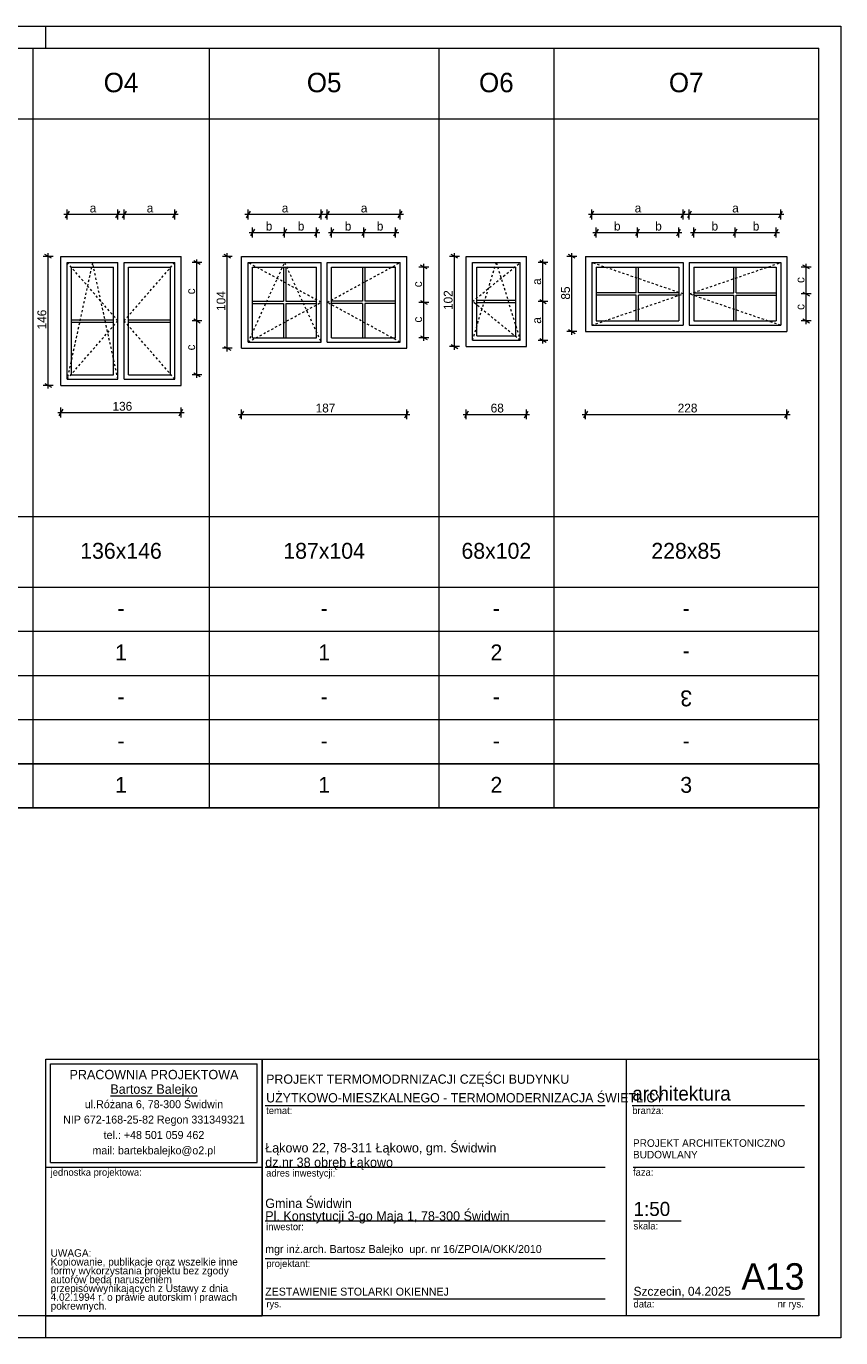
# Model space of a CAD drawing. Extents: x -11111 to 47339, y 5521 to 20371.
# Tile 2 of 9: x 566 to 9789, y 5521 to 20371. Entities that reach past the tile are written whole.
import ezdxf

# ---------------------------------------------------------------- set-up
doc = ezdxf.new("R2010")
doc.units = 0
doc.header["$MEASUREMENT"] = 0
doc.linetypes.add('Hidden Line', pattern=[50, 25, -25])
for name, color, linetype, lineweight in [('Arch opisy okien_Nr_Pióra__1', 7, 'Continuous', 25), ('Arch opisy_Nr_Pióra__1', 7, 'Continuous', 25), ('Arch opisy_Nr_Pióra__21', 7, 'Continuous', 13), ('ARCH TABELA_Nr_Pióra__1', 7, 'Continuous', 25), ('ARCH TABELA_Nr_Pióra__21', 7, 'Continuous', 13), ('ARCH TABELA_Nr_Pióra__7', 7, 'Continuous', 13), ('Arch wymiary_Nr_Pióra__5', 7, 'Continuous', 13), ('INWENT. DRZWI_Nr_Pióra__21', 7, 'Continuous', 13), ('INWENT. OKNA_Nr_Pióra__5', 7, 'Continuous', 13), ('INWENT.ŚCIANY_Nr_Pióra__21', 7, 'Continuous', 13), ('INWENT.ŚCIANY_Nr_Pióra__5', 7, 'Continuous', 13)]:
    doc.layers.add(name, color=color, linetype=linetype, lineweight=lineweight)
doc.layers.add('Arch wymiary', color=7, linetype='Continuous')
doc.styles.add('GENERATED_STYLE_1', font='txt')
doc.styles.add('GENERATED_STYLE_10', font='txt')
doc.styles.add('GENERATED_STYLE_2', font='txt')
doc.styles.add('GENERATED_STYLE_3', font='txt')
doc.styles.add('GENERATED_STYLE_4', font='txt')
doc.styles.add('GENERATED_STYLE_5', font='txt')
doc.styles.add('GENERATED_STYLE_6', font='txt')
doc.dimstyles.new('GENERATED_STYLE__1', dxfattribs={"dimtxt": 100, "dimasz": 57, "dimexe": 0.18, "dimexo": 0, "dimgap": 0.09, "dimtad": 1, "dimtih": 1, "dimtoh": 1, "dimdec": 0, "dimlfac": 0.1, "dimzin": 0, "dimdsep": 46, "dimtxsty": 'GENERATED_STYLE_1', "dimblk": 'ARROWHEAD_2', "dimblk1": 'ARROWHEAD_2', "dimblk2": 'ARROWHEAD_2', "dimcen": 0.09, "dimclrd": 7, "dimclre": 7, "dimclrt": 7, "dimadec": 0, "dimazin": 0, "dimtfac": 1, "dimtdec": 4, "dimtmove": 0, "dimatfit": 3, "dimfxl": 0, "dimtolj": 1, "dimtzin": 0, "dimarcsym": 0})
doc.dimstyles.new('GENERATED_STYLE__2', dxfattribs={"dimtxt": 100, "dimasz": 57, "dimexe": 0.18, "dimexo": 0, "dimgap": 0.09, "dimtad": 1, "dimdec": 0, "dimlfac": 0.1, "dimzin": 0, "dimdsep": 46, "dimtxsty": 'GENERATED_STYLE_1', "dimblk": 'ARROWHEAD_2', "dimblk1": 'ARROWHEAD_2', "dimblk2": 'ARROWHEAD_2', "dimcen": 0.09, "dimclrd": 7, "dimclre": 7, "dimclrt": 7, "dimadec": 0, "dimazin": 0, "dimtfac": 1, "dimtdec": 4, "dimtmove": 0, "dimatfit": 3, "dimfxl": 0, "dimtolj": 1, "dimtzin": 0, "dimarcsym": 0})

# ---------------------------------------------------------------- blocks, each defined once
blk = doc.blocks.new('*D43')
at = {"layer": 'Arch wymiary_Nr_Pióra__5', "linetype": 'Continuous'}
for p, q in [((959, 15940), (959, 16052)), ((2319, 15940), (2319, 16052)), ((922, 15996), (959, 15996)), ((981, 16033), (937, 15958)), ((959, 15996), (2319, 15996)), ((2297, 15958), (2341, 16033)), ((2319, 15996), (2356, 15996))]:
    blk.add_line(p, q, dxfattribs=at)
at = {"layer": 'Arch wymiary_Nr_Pióra__5', "insert": (1543, 16016), "char_height": 100, "attachment_point": 7, "style": 'GENERATED_STYLE_1'}
blk.add_mtext('{136}', dxfattribs=at)
blk = doc.blocks.new('ARROWHEAD_2')
at = {"color": 0, "linetype": 'Continuous', "lineweight": 0}
for p, q in [((0, 0), (-1, 0)), ((-0.38, -0.66), (0.38, 0.66))]:
    blk.add_line(p, q, dxfattribs=at)
blk = doc.blocks.new('*D44')
at = {"layer": 'Arch wymiary_Nr_Pióra__5', "linetype": 'Continuous'}
for p, q in [((870, 17764), (757, 17764)), ((851, 17743), (776, 17786)), ((814, 17764), (814, 17801)), ((814, 16304), (814, 17764)), ((870, 16304), (757, 16304)), ((776, 16326), (851, 16283)), ((814, 16268), (814, 16304))]:
    blk.add_line(p, q, dxfattribs=at)
at = {"layer": 'Arch wymiary_Nr_Pióra__5', "insert": (794, 16938), "char_height": 100, "attachment_point": 7, "rotation": 90, "style": 'GENERATED_STYLE_1'}
blk.add_mtext('{146}', dxfattribs=at)
blk = doc.blocks.new('*D45')
at = {"layer": 'Arch wymiary_Nr_Pióra__5', "linetype": 'Continuous'}
for p, q in [((1051, 18278), (1007, 18203)), ((1029, 18184), (1029, 18297)), ((1582, 18203), (1626, 18278)), ((1604, 18184), (1604, 18297)), ((992, 18241), (1029, 18241)), ((1029, 18241), (1604, 18241)), ((1604, 18241), (1641, 18241))]:
    blk.add_line(p, q, dxfattribs=at)
at = {"layer": 'Arch wymiary_Nr_Pióra__5', "insert": (1285, 18261), "char_height": 100, "attachment_point": 7, "style": 'GENERATED_STYLE_1'}
blk.add_mtext('{a}', dxfattribs=at)
blk = doc.blocks.new('*D46')
at = {"layer": 'Arch wymiary_Nr_Pióra__5', "linetype": 'Continuous'}
for p, q in [((1696, 18278), (1652, 18203)), ((1674, 18184), (1674, 18297)), ((2227, 18203), (2271, 18278)), ((2249, 18184), (2249, 18297)), ((1637, 18241), (1674, 18241)), ((1674, 18241), (2249, 18241)), ((2249, 18241), (2286, 18241))]:
    blk.add_line(p, q, dxfattribs=at)
at = {"layer": 'Arch wymiary_Nr_Pióra__5', "insert": (1930, 18261), "char_height": 100, "attachment_point": 7, "style": 'GENERATED_STYLE_1'}
blk.add_mtext('{a}', dxfattribs=at)
blk = doc.blocks.new('*D47')
at = {"layer": 'Arch wymiary_Nr_Pióra__5', "linetype": 'Continuous'}
for p, q in [((2555, 17034), (2443, 17034)), ((2462, 17056), (2537, 17013)), ((2499, 16424), (2499, 17034)), ((2555, 16424), (2443, 16424)), ((2462, 16446), (2537, 16403)), ((2499, 16388), (2499, 16424))]:
    blk.add_line(p, q, dxfattribs=at)
at = {"layer": 'Arch wymiary_Nr_Pióra__5', "char_height": 100, "attachment_point": 7, "rotation": 90, "style": 'GENERATED_STYLE_1'}
for insert in [(2479, 17335), (2479, 16700)]:
    blk.add_mtext('{c}', dxfattribs=dict(at, insert=insert))
blk = doc.blocks.new('*D48')
at = {"layer": 'Arch wymiary_Nr_Pióra__5', "linetype": 'Continuous'}
for p, q in [((2555, 17694), (2443, 17694)), ((2537, 17673), (2462, 17716)), ((2499, 17694), (2499, 17731)), ((2499, 17034), (2499, 17694)), ((2555, 17034), (2443, 17034)), ((2462, 17056), (2537, 17013))]:
    blk.add_line(p, q, dxfattribs=at)
at = {"layer": 'Arch wymiary_Nr_Pióra__5', "char_height": 100, "attachment_point": 7, "rotation": 90, "style": 'GENERATED_STYLE_1'}
for insert in [(2479, 17335), (2479, 16700)]:
    blk.add_mtext('{c}', dxfattribs=dict(at, insert=insert))
blk = doc.blocks.new('*D49')
at = {"layer": 'Arch wymiary_Nr_Pióra__5', "linetype": 'Continuous'}
for p, q in [((2967, 15976), (3004, 15976)), ((3026, 16013), (2982, 15938)), ((3004, 15920), (3004, 16032)), ((3004, 15976), (4874, 15976)), ((4852, 15938), (4896, 16013)), ((4874, 15920), (4874, 16032)), ((4874, 15976), (4911, 15976))]:
    blk.add_line(p, q, dxfattribs=at)
at = {"layer": 'Arch wymiary_Nr_Pióra__5', "insert": (3843, 15996), "char_height": 100, "attachment_point": 7, "style": 'GENERATED_STYLE_1'}
blk.add_mtext('{187}', dxfattribs=at)
blk = doc.blocks.new('*D50')
at = {"layer": 'Arch wymiary_Nr_Pióra__5', "linetype": 'Continuous'}
for p, q in [((2899, 17764), (2787, 17764)), ((2881, 17743), (2806, 17786)), ((2843, 17764), (2843, 17801)), ((2843, 16724), (2843, 17764)), ((2899, 16724), (2787, 16724)), ((2806, 16746), (2881, 16703)), ((2843, 16688), (2843, 16724))]:
    blk.add_line(p, q, dxfattribs=at)
at = {"layer": 'Arch wymiary_Nr_Pióra__5', "insert": (2823, 17148), "char_height": 100, "attachment_point": 7, "rotation": 90, "style": 'GENERATED_STYLE_1'}
blk.add_mtext('{104}', dxfattribs=at)
blk = doc.blocks.new('*D51')
at = {"layer": 'Arch wymiary_Nr_Pióra__5', "linetype": 'Continuous'}
for p, q in [((3101, 18278), (3057, 18203)), ((3079, 18184), (3079, 18297)), ((3882, 18203), (3926, 18278)), ((3904, 18184), (3904, 18297)), ((3042, 18241), (3079, 18241)), ((3079, 18241), (3904, 18241)), ((3904, 18241), (3941, 18241))]:
    blk.add_line(p, q, dxfattribs=at)
at = {"layer": 'Arch wymiary_Nr_Pióra__5', "insert": (3460, 18261), "char_height": 100, "attachment_point": 7, "style": 'GENERATED_STYLE_1'}
blk.add_mtext('{a}', dxfattribs=at)
blk = doc.blocks.new('*D52')
at = {"layer": 'Arch wymiary_Nr_Pióra__5', "linetype": 'Continuous'}
for p, q in [((3996, 18278), (3952, 18203)), ((3974, 18184), (3974, 18297)), ((4777, 18203), (4821, 18278)), ((4799, 18184), (4799, 18297)), ((3937, 18241), (3974, 18241)), ((3974, 18241), (4799, 18241)), ((4799, 18241), (4836, 18241))]:
    blk.add_line(p, q, dxfattribs=at)
at = {"layer": 'Arch wymiary_Nr_Pióra__5', "insert": (4355, 18261), "char_height": 100, "attachment_point": 7, "style": 'GENERATED_STYLE_1'}
blk.add_mtext('{a}', dxfattribs=at)
blk = doc.blocks.new('*D53')
at = {"layer": 'Arch wymiary_Nr_Pióra__5', "linetype": 'Continuous'}
for p, q in [((3092, 18036), (3129, 18036)), ((3151, 18074), (3107, 17999)), ((3129, 17980), (3129, 18093)), ((3129, 18036), (3492, 18036)), ((3513, 18074), (3470, 17999)), ((3492, 17980), (3492, 18093))]:
    blk.add_line(p, q, dxfattribs=at)
at = {"layer": 'Arch wymiary_Nr_Pióra__5', "char_height": 100, "attachment_point": 7, "style": 'GENERATED_STYLE_1'}
for insert in [(3278, 18056), (3641, 18056)]:
    blk.add_mtext('{b}', dxfattribs=dict(at, insert=insert))
blk = doc.blocks.new('*D54')
at = {"layer": 'Arch wymiary_Nr_Pióra__5', "linetype": 'Continuous'}
for p, q in [((3513, 18074), (3470, 17999)), ((3492, 17980), (3492, 18093)), ((3492, 18036), (3854, 18036)), ((3832, 17999), (3876, 18074)), ((3854, 17980), (3854, 18093)), ((3854, 18036), (3891, 18036))]:
    blk.add_line(p, q, dxfattribs=at)
at = {"layer": 'Arch wymiary_Nr_Pióra__5', "char_height": 100, "attachment_point": 7, "style": 'GENERATED_STYLE_1'}
for insert in [(3278, 18056), (3641, 18056)]:
    blk.add_mtext('{b}', dxfattribs=dict(at, insert=insert))
blk = doc.blocks.new('*D55')
at = {"layer": 'Arch wymiary_Nr_Pióra__5', "linetype": 'Continuous'}
for p, q in [((3987, 18036), (4024, 18036)), ((4046, 18074), (4002, 17999)), ((4024, 17980), (4024, 18093)), ((4024, 18036), (4387, 18036)), ((4408, 18074), (4365, 17999)), ((4387, 17980), (4387, 18093))]:
    blk.add_line(p, q, dxfattribs=at)
at = {"layer": 'Arch wymiary_Nr_Pióra__5', "char_height": 100, "attachment_point": 7, "style": 'GENERATED_STYLE_1'}
for insert in [(4173, 18056), (4536, 18056)]:
    blk.add_mtext('{b}', dxfattribs=dict(at, insert=insert))
blk = doc.blocks.new('*D56')
at = {"layer": 'Arch wymiary_Nr_Pióra__5', "linetype": 'Continuous'}
for p, q in [((4408, 18074), (4365, 17999)), ((4387, 17980), (4387, 18093)), ((4387, 18036), (4749, 18036)), ((4727, 17999), (4771, 18074)), ((4749, 17980), (4749, 18093)), ((4749, 18036), (4786, 18036))]:
    blk.add_line(p, q, dxfattribs=at)
at = {"layer": 'Arch wymiary_Nr_Pióra__5', "char_height": 100, "attachment_point": 7, "style": 'GENERATED_STYLE_1'}
for insert in [(4173, 18056), (4536, 18056)]:
    blk.add_mtext('{b}', dxfattribs=dict(at, insert=insert))
blk = doc.blocks.new('*D57')
at = {"layer": 'Arch wymiary_Nr_Pióra__5', "linetype": 'Continuous'}
for p, q in [((5126, 17244), (5013, 17244)), ((5032, 17266), (5107, 17223)), ((5069, 16844), (5069, 17244)), ((5126, 16844), (5013, 16844)), ((5032, 16866), (5107, 16823)), ((5069, 16808), (5069, 16844))]:
    blk.add_line(p, q, dxfattribs=at)
at = {"layer": 'Arch wymiary_Nr_Pióra__5', "char_height": 100, "attachment_point": 7, "rotation": 90, "style": 'GENERATED_STYLE_1'}
for insert in [(5049, 17415), (5049, 17015)]:
    blk.add_mtext('{c}', dxfattribs=dict(at, insert=insert))
blk = doc.blocks.new('*D58')
at = {"layer": 'Arch wymiary_Nr_Pióra__5', "linetype": 'Continuous'}
for p, q in [((5069, 17644), (5069, 17681)), ((5126, 17644), (5013, 17644)), ((5107, 17623), (5032, 17666)), ((5069, 17244), (5069, 17644)), ((5126, 17244), (5013, 17244)), ((5032, 17266), (5107, 17223))]:
    blk.add_line(p, q, dxfattribs=at)
at = {"layer": 'Arch wymiary_Nr_Pióra__5', "char_height": 100, "attachment_point": 7, "rotation": 90, "style": 'GENERATED_STYLE_1'}
for insert in [(5049, 17415), (5049, 17015)]:
    blk.add_mtext('{c}', dxfattribs=dict(at, insert=insert))
blk = doc.blocks.new('*D59')
at = {"layer": 'Arch wymiary_Nr_Pióra__5', "linetype": 'Continuous'}
for p, q in [((5512, 15976), (5549, 15976)), ((5571, 16013), (5527, 15938)), ((5549, 15920), (5549, 16032)), ((5549, 15976), (6229, 15976)), ((6207, 15938), (6251, 16013)), ((6229, 15920), (6229, 16032)), ((6229, 15976), (6266, 15976))]:
    blk.add_line(p, q, dxfattribs=at)
at = {"layer": 'Arch wymiary_Nr_Pióra__5', "insert": (5825, 15996), "char_height": 100, "attachment_point": 7, "style": 'GENERATED_STYLE_1'}
blk.add_mtext('{68}', dxfattribs=at)
blk = doc.blocks.new('*D60')
at = {"layer": 'Arch wymiary_Nr_Pióra__5', "linetype": 'Continuous'}
for p, q in [((5471, 17764), (5359, 17764)), ((5452, 17743), (5377, 17786)), ((5415, 17764), (5415, 17801)), ((5415, 16744), (5415, 17764)), ((5471, 16744), (5359, 16744)), ((5377, 16766), (5452, 16723)), ((5415, 16708), (5415, 16744))]:
    blk.add_line(p, q, dxfattribs=at)
at = {"layer": 'Arch wymiary_Nr_Pióra__5', "insert": (5395, 17158), "char_height": 100, "attachment_point": 7, "rotation": 90, "style": 'GENERATED_STYLE_1'}
blk.add_mtext('{102}', dxfattribs=at)
blk = doc.blocks.new('*D61')
at = {"layer": 'Arch wymiary_Nr_Pióra__5', "linetype": 'Continuous'}
for p, q in [((6474, 17254), (6361, 17254)), ((6380, 17276), (6455, 17233)), ((6417, 16814), (6417, 17254)), ((6474, 16814), (6361, 16814)), ((6380, 16836), (6455, 16793)), ((6417, 16778), (6417, 16814))]:
    blk.add_line(p, q, dxfattribs=at)
at = {"layer": 'Arch wymiary_Nr_Pióra__5', "char_height": 100, "attachment_point": 7, "rotation": 90, "style": 'GENERATED_STYLE_1'}
for insert in [(6397, 17442), (6397, 17002)]:
    blk.add_mtext('{a}', dxfattribs=dict(at, insert=insert))
blk = doc.blocks.new('*D62')
at = {"layer": 'Arch wymiary_Nr_Pióra__5', "linetype": 'Continuous'}
for p, q in [((6474, 17694), (6361, 17694)), ((6455, 17673), (6380, 17716)), ((6417, 17694), (6417, 17731)), ((6417, 17254), (6417, 17694)), ((6474, 17254), (6361, 17254)), ((6380, 17276), (6455, 17233))]:
    blk.add_line(p, q, dxfattribs=at)
at = {"layer": 'Arch wymiary_Nr_Pióra__5', "char_height": 100, "attachment_point": 7, "rotation": 90, "style": 'GENERATED_STYLE_1'}
for insert in [(6397, 17442), (6397, 17002)]:
    blk.add_mtext('{a}', dxfattribs=dict(at, insert=insert))
blk = doc.blocks.new('*D63')
at = {"layer": 'Arch wymiary_Nr_Pióra__5', "linetype": 'Continuous'}
for p, q in [((6862, 15976), (6899, 15976)), ((6921, 16013), (6877, 15938)), ((6899, 15920), (6899, 16032)), ((6899, 15976), (9179, 15976)), ((9157, 15938), (9201, 16013)), ((9179, 15920), (9179, 16032)), ((9179, 15976), (9216, 15976))]:
    blk.add_line(p, q, dxfattribs=at)
at = {"layer": 'Arch wymiary_Nr_Pióra__5', "insert": (7943, 15996), "char_height": 100, "attachment_point": 7, "style": 'GENERATED_STYLE_1'}
blk.add_mtext('{228}', dxfattribs=at)
blk = doc.blocks.new('*D64')
at = {"layer": 'Arch wymiary_Nr_Pióra__5', "linetype": 'Continuous'}
for p, q in [((6800, 17764), (6688, 17764)), ((6781, 17743), (6706, 17786)), ((6744, 17764), (6744, 17801)), ((6744, 16914), (6744, 17764)), ((6706, 16936), (6781, 16893)), ((6800, 16914), (6688, 16914)), ((6744, 16878), (6744, 16914))]:
    blk.add_line(p, q, dxfattribs=at)
at = {"layer": 'Arch wymiary_Nr_Pióra__5', "insert": (6724, 17275), "char_height": 100, "attachment_point": 7, "rotation": 90, "style": 'GENERATED_STYLE_1'}
blk.add_mtext('{85}', dxfattribs=at)
blk = doc.blocks.new('*D65')
at = {"layer": 'Arch wymiary_Nr_Pióra__5', "linetype": 'Continuous'}
for p, q in [((6991, 18278), (6947, 18203)), ((6969, 18184), (6969, 18297)), ((7982, 18203), (8026, 18278)), ((8004, 18184), (8004, 18297)), ((6932, 18241), (6969, 18241)), ((6969, 18241), (8004, 18241)), ((8004, 18241), (8041, 18241))]:
    blk.add_line(p, q, dxfattribs=at)
at = {"layer": 'Arch wymiary_Nr_Pióra__5', "insert": (7455, 18261), "char_height": 100, "attachment_point": 7, "style": 'GENERATED_STYLE_1'}
blk.add_mtext('{a}', dxfattribs=at)
blk = doc.blocks.new('*D66')
at = {"layer": 'Arch wymiary_Nr_Pióra__5', "linetype": 'Continuous'}
for p, q in [((8096, 18278), (8052, 18203)), ((8074, 18184), (8074, 18297)), ((9087, 18203), (9131, 18278)), ((9109, 18184), (9109, 18297)), ((8037, 18241), (8074, 18241)), ((8074, 18241), (9109, 18241)), ((9109, 18241), (9146, 18241))]:
    blk.add_line(p, q, dxfattribs=at)
at = {"layer": 'Arch wymiary_Nr_Pióra__5', "insert": (8560, 18261), "char_height": 100, "attachment_point": 7, "style": 'GENERATED_STYLE_1'}
blk.add_mtext('{a}', dxfattribs=at)
blk = doc.blocks.new('*D67')
at = {"layer": 'Arch wymiary_Nr_Pióra__5', "linetype": 'Continuous'}
for p, q in [((6982, 18036), (7019, 18036)), ((7041, 18074), (6997, 17999)), ((7019, 17980), (7019, 18093)), ((7019, 18036), (7487, 18036)), ((7508, 18074), (7465, 17999)), ((7487, 17980), (7487, 18093))]:
    blk.add_line(p, q, dxfattribs=at)
at = {"layer": 'Arch wymiary_Nr_Pióra__5', "char_height": 100, "attachment_point": 7, "style": 'GENERATED_STYLE_1'}
for insert in [(7221, 18056), (7688, 18056)]:
    blk.add_mtext('{b}', dxfattribs=dict(at, insert=insert))
blk = doc.blocks.new('*D68')
at = {"layer": 'Arch wymiary_Nr_Pióra__5', "linetype": 'Continuous'}
for p, q in [((7508, 18074), (7465, 17999)), ((7487, 17980), (7487, 18093)), ((7487, 18036), (7954, 18036)), ((7932, 17999), (7976, 18074)), ((7954, 17980), (7954, 18093)), ((7954, 18036), (7991, 18036))]:
    blk.add_line(p, q, dxfattribs=at)
at = {"layer": 'Arch wymiary_Nr_Pióra__5', "char_height": 100, "attachment_point": 7, "style": 'GENERATED_STYLE_1'}
for insert in [(7221, 18056), (7688, 18056)]:
    blk.add_mtext('{b}', dxfattribs=dict(at, insert=insert))
blk = doc.blocks.new('*D69')
at = {"layer": 'Arch wymiary_Nr_Pióra__5', "linetype": 'Continuous'}
for p, q in [((8087, 18036), (8124, 18036)), ((8146, 18074), (8102, 17999)), ((8124, 17980), (8124, 18093)), ((8124, 18036), (8592, 18036)), ((8613, 18074), (8570, 17999)), ((8592, 17980), (8592, 18093))]:
    blk.add_line(p, q, dxfattribs=at)
at = {"layer": 'Arch wymiary_Nr_Pióra__5', "char_height": 100, "attachment_point": 7, "style": 'GENERATED_STYLE_1'}
for insert in [(8326, 18056), (8793, 18056)]:
    blk.add_mtext('{b}', dxfattribs=dict(at, insert=insert))
blk = doc.blocks.new('*D70')
at = {"layer": 'Arch wymiary_Nr_Pióra__5', "linetype": 'Continuous'}
for p, q in [((8613, 18074), (8570, 17999)), ((8592, 17980), (8592, 18093)), ((8592, 18036), (9059, 18036)), ((9037, 17999), (9081, 18074)), ((9059, 17980), (9059, 18093)), ((9059, 18036), (9096, 18036))]:
    blk.add_line(p, q, dxfattribs=at)
at = {"layer": 'Arch wymiary_Nr_Pióra__5', "char_height": 100, "attachment_point": 7, "style": 'GENERATED_STYLE_1'}
for insert in [(8326, 18056), (8793, 18056)]:
    blk.add_mtext('{b}', dxfattribs=dict(at, insert=insert))
blk = doc.blocks.new('*D71')
at = {"layer": 'Arch wymiary_Nr_Pióra__5', "linetype": 'Continuous'}
for p, q in [((9455, 17339), (9342, 17339)), ((9361, 17361), (9436, 17318)), ((9399, 17034), (9399, 17339)), ((9455, 17034), (9342, 17034)), ((9361, 17056), (9436, 17013)), ((9399, 16998), (9399, 17034))]:
    blk.add_line(p, q, dxfattribs=at)
at = {"layer": 'Arch wymiary_Nr_Pióra__5', "char_height": 100, "attachment_point": 7, "rotation": 90, "style": 'GENERATED_STYLE_1'}
for insert in [(9379, 17463), (9379, 17158)]:
    blk.add_mtext('{c}', dxfattribs=dict(at, insert=insert))
blk = doc.blocks.new('*D72')
at = {"layer": 'Arch wymiary_Nr_Pióra__5', "linetype": 'Continuous'}
for p, q in [((9399, 17644), (9399, 17681)), ((9455, 17644), (9342, 17644)), ((9436, 17623), (9361, 17666)), ((9399, 17339), (9399, 17644)), ((9455, 17339), (9342, 17339)), ((9361, 17361), (9436, 17318))]:
    blk.add_line(p, q, dxfattribs=at)
at = {"layer": 'Arch wymiary_Nr_Pióra__5', "char_height": 100, "attachment_point": 7, "rotation": 90, "style": 'GENERATED_STYLE_1'}
for insert in [(9379, 17463), (9379, 17158)]:
    blk.add_mtext('{c}', dxfattribs=dict(at, insert=insert))

msp = doc.modelspace()

# ---------------------------------------------------------------- linework, layer by layer
at = {"layer": 'Arch opisy_Nr_Pióra__1', "linetype": 'Continuous'}
for p, q in [((-9610.9, 12020.6), (9539.1, 12020.6)), ((9539.1, 11520.6), (9539.1, 12020.6)), ((-9610.9, 11520.6), (9539.1, 11520.6))]:
    msp.add_line(p, q, dxfattribs=at)
at = {"layer": 'Arch opisy_Nr_Pióra__21', "linetype": 'Continuous'}
for p, q in [((-9610.9, 20120.6), (9539.1, 20120.6)), ((639.1, 20120.6), (639.1, 11520.6)), ((2639.1, 20120.6), (2639.1, 11520.6)), ((5239.1, 20120.6), (5239.1, 11520.6)), ((6539.1, 20120.6), (6539.1, 11520.6)), ((9539.1, 5770.6), (9539.1, 20120.6)), ((-9610.9, 19320.6), (9539.1, 19320.6)), ((-9610.9, 14820.6), (9539.1, 14820.6)), ((-9610.9, 14020.6), (9539.1, 14020.6)), ((-9610.9, 13520.6), (9539.1, 13520.6)), ((-9610.9, 13020.6), (9539.1, 13020.6)), ((-9610.9, 12520.6), (9539.1, 12520.6)), ((9539.1, 5770.6), (-9610.9, 5770.6))]:
    msp.add_line(p, q, dxfattribs=at)
at = {"layer": 'ARCH TABELA_Nr_Pióra__21', "linetype": 'Continuous'}
for p, q in [((-11110.9, 20370.6), (9789.1, 20370.6)), ((789.1, 20120.6), (789.1, 20370.6)), ((789.1, 20120.6), (789.1, 20370.6)), ((789.1, 20120.6), (789.1, 20370.6)), ((9789.1, 20370.6), (9789.1, 5520.6)), ((789.1, 8676.2), (9539.1, 8676.2)), ((789.1, 5770.6), (789.1, 8676.2)), ((789.1, 7452.8), (789.1, 8676.2)), ((789.1, 8676.2), (3235.9, 8676.2)), ((842.3, 8623), (3182.7, 8623)), ((842.3, 7506), (842.3, 8623)), ((3182.7, 7506), (3182.7, 8623)), ((3235.9, 8676.2), (3235.9, 5770.6)), ((3235.9, 7452.8), (3235.9, 8676.2)), ((7358.2, 8676.2), (7358.2, 5770.6)), ((9539.1, 8676.2), (9539.1, 5770.6)), ((3235.9, 5770.6), (3235.9, 8476.2)), ((3272, 8151.6), (7121.9, 8151.6)), ((7427.9, 8151.6), (9377.6, 8151.6)), ((789.1, 7452.8), (3235.9, 7452.8)), ((842.3, 7506), (3182.7, 7506)), ((3272, 7452.8), (7121.9, 7452.8)), ((7436.6, 7452.8), (9377.6, 7452.8)), ((3272, 6845), (7121.9, 6845)), ((7442.5, 6845), (7982.3, 6845)), ((3272, 6419.6), (7121.9, 6419.6)), ((3272, 5961.8), (7121.9, 5961.8)), ((7442.5, 5961.8), (8583.4, 5961.8)), ((8559.3, 5961.8), (9377.6, 5961.8)), ((789.1, 5770.6), (3235.9, 5770.6)), ((789.1, 5520.6), (789.1, 5770.6)), ((789.1, 5520.6), (789.1, 5770.6)), ((789.1, 5520.6), (789.1, 5770.6)), ((9539.1, 5770.6), (3235.9, 5770.6)), ((9789.1, 5520.6), (-11110.9, 5520.6))]:
    msp.add_line(p, q, dxfattribs=at)
at = {"layer": 'INWENT. DRZWI_Nr_Pióra__21', "linetype": 'Hidden Line'}
for p, q in [((1604.1, 17034.3), (1029.1, 17694.3)), ((1316.6, 17694.3), (1029.1, 16374.3)), ((1604.1, 16374.3), (1316.6, 17694.3)), ((1674.1, 17034.3), (2249.1, 17694.3)), ((3904.1, 17244.3), (3079.1, 17694.3)), ((3079.1, 16794.3), (3491.6, 17694.3)), ((3491.6, 17694.3), (3904.1, 16794.3)), ((3974.1, 17244.3), (4799.1, 17694.3)), ((5619.1, 16814.3), (5889.1, 17694.3)), ((5619.1, 17254.3), (6159.1, 17694.3)), ((5889.1, 17694.3), (6159.1, 16814.3)), ((8004.1, 17339.3), (6969.1, 17694.3)), ((8074.1, 17339.3), (9109.1, 17694.3)), ((3079.1, 16794.3), (3904.1, 17244.3)), ((4799.1, 16794.3), (3974.1, 17244.3)), ((6159.1, 16814.3), (5619.1, 17254.3)), ((6969.1, 16984.3), (8004.1, 17339.3)), ((9109.1, 16984.3), (8074.1, 17339.3)), ((1029.1, 16374.3), (1604.1, 17034.3)), ((2249.1, 16374.3), (1674.1, 17034.3))]:
    msp.add_line(p, q, dxfattribs=at)
at = {"layer": 'INWENT. OKNA_Nr_Pióra__5', "linetype": 'Continuous'}
for p, q in [((1029.1, 16374.3), (1029.1, 17694.3)), ((1029.1, 17694.3), (1604.1, 17694.3)), ((1604.1, 16374.3), (1604.1, 17694.3)), ((1674.1, 16374.3), (1674.1, 17694.3)), ((1674.1, 17694.3), (2249.1, 17694.3)), ((2249.1, 16374.3), (2249.1, 17694.3)), ((3079.1, 17694.3), (3904.1, 17694.3)), ((3079.1, 16794.3), (3079.1, 17694.3)), ((3904.1, 16794.3), (3904.1, 17694.3)), ((3974.1, 16794.3), (3974.1, 17694.3)), ((3974.1, 17694.3), (4799.1, 17694.3)), ((4799.1, 16794.3), (4799.1, 17694.3)), ((5619.1, 17694.3), (6159.1, 17694.3)), ((5619.1, 16814.3), (5619.1, 17694.3)), ((6159.1, 16814.3), (6159.1, 17694.3)), ((6899.1, 17764.3), (9179.1, 17764.3)), ((6899.1, 17764.3), (6899.1, 16914.3)), ((6969.1, 17694.3), (8004.1, 17694.3)), ((6969.1, 17694.3), (6969.1, 16984.3)), ((8004.1, 17694.3), (8004.1, 16984.3)), ((8074.1, 17694.3), (8074.1, 16984.3)), ((8074.1, 17694.3), (9109.1, 17694.3)), ((9109.1, 17694.3), (9109.1, 16984.3)), ((9179.1, 17764.3), (9179.1, 16914.3)), ((1079.1, 17644.3), (1554.1, 17644.3)), ((1079.1, 16424.3), (1079.1, 17644.3)), ((1554.1, 16424.3), (1554.1, 17644.3)), ((1724.1, 17644.3), (2199.1, 17644.3)), ((1724.1, 16424.3), (1724.1, 17644.3)), ((2199.1, 16424.3), (2199.1, 17644.3)), ((3129.1, 16844.3), (3129.1, 17644.3)), ((3129.1, 17644.3), (3854.1, 17644.3)), ((3478.6, 17644.3), (3478.6, 17257.3)), ((3504.6, 17644.3), (3504.6, 17257.3)), ((3854.1, 16844.3), (3854.1, 17644.3)), ((4024.1, 16844.3), (4024.1, 17644.3)), ((4024.1, 17644.3), (4749.1, 17644.3)), ((4373.6, 17644.3), (4373.6, 17257.3)), ((4399.6, 17644.3), (4399.6, 17257.3)), ((4749.1, 16844.3), (4749.1, 17644.3)), ((5669.1, 16864.3), (5669.1, 17644.3)), ((5669.1, 17644.3), (6109.1, 17644.3)), ((6109.1, 16864.3), (6109.1, 17644.3)), ((7019.1, 17644.3), (7954.1, 17644.3)), ((7019.1, 17644.3), (7019.1, 17034.3)), ((7473.6, 17352.3), (7473.6, 17644.3)), ((7499.6, 17352.3), (7499.6, 17644.3)), ((7954.1, 17644.3), (7954.1, 17034.3)), ((8124.1, 17644.3), (9059.1, 17644.3)), ((8124.1, 17644.3), (8124.1, 17034.3)), ((8578.6, 17352.3), (8578.6, 17644.3)), ((8604.6, 17352.3), (8604.6, 17644.3)), ((9059.1, 17644.3), (9059.1, 17034.3)), ((3129.1, 17257.3), (3478.6, 17257.3)), ((3129.1, 17231.3), (3478.6, 17231.3)), ((3478.6, 17231.3), (3478.6, 16844.3)), ((3504.6, 17257.3), (3854.1, 17257.3)), ((3504.6, 17231.3), (3854.1, 17231.3)), ((3504.6, 17231.3), (3504.6, 16844.3)), ((4373.6, 17257.3), (4024.1, 17257.3)), ((4373.6, 17231.3), (4024.1, 17231.3)), ((4373.6, 17231.3), (4373.6, 16844.3)), ((4749.1, 17257.3), (4399.6, 17257.3)), ((4749.1, 17231.3), (4399.6, 17231.3)), ((4399.6, 17231.3), (4399.6, 16844.3)), ((5669.1, 17267.3), (6109.1, 17267.3)), ((5669.1, 17241.3), (6109.1, 17241.3)), ((7473.6, 17352.3), (7019.1, 17352.3)), ((7473.6, 17326.3), (7019.1, 17326.3)), ((7473.6, 17034.3), (7473.6, 17326.3)), ((7954.1, 17352.3), (7499.6, 17352.3)), ((7954.1, 17326.3), (7499.6, 17326.3)), ((7499.6, 17034.3), (7499.6, 17326.3)), ((8124.1, 17352.3), (8578.6, 17352.3)), ((8124.1, 17326.3), (8578.6, 17326.3)), ((8578.6, 17034.3), (8578.6, 17326.3)), ((8604.6, 17352.3), (9059.1, 17352.3)), ((8604.6, 17034.3), (8604.6, 17326.3)), ((8604.6, 17326.3), (9059.1, 17326.3)), ((1079.1, 17047.3), (1554.1, 17047.3)), ((1079.1, 17021.3), (1554.1, 17021.3)), ((1724.1, 17047.3), (2199.1, 17047.3)), ((1724.1, 17021.3), (2199.1, 17021.3)), ((6969.1, 16984.3), (8004.1, 16984.3)), ((7019.1, 17034.3), (7954.1, 17034.3)), ((8074.1, 16984.3), (9109.1, 16984.3)), ((8124.1, 17034.3), (9059.1, 17034.3)), ((3079.1, 16794.3), (3904.1, 16794.3)), ((3129.1, 16844.3), (3854.1, 16844.3)), ((3974.1, 16794.3), (4799.1, 16794.3)), ((4024.1, 16844.3), (4749.1, 16844.3)), ((5619.1, 16814.3), (6159.1, 16814.3)), ((5669.1, 16864.3), (6109.1, 16864.3)), ((6899.1, 16914.3), (9179.1, 16914.3)), ((1029.1, 16374.3), (1604.1, 16374.3)), ((1079.1, 16424.3), (1554.1, 16424.3)), ((1674.1, 16374.3), (2249.1, 16374.3)), ((1724.1, 16424.3), (2199.1, 16424.3))]:
    msp.add_line(p, q, dxfattribs=at)
at = {"layer": 'INWENT.ŚCIANY_Nr_Pióra__21', "linetype": 'Continuous'}
for p, q in [((959.1, 17764.3), (2319.1, 17764.3)), ((959.1, 16304.3), (959.1, 17764.3)), ((2319.1, 16304.3), (2319.1, 17764.3)), ((959.1, 16304.3), (2319.1, 16304.3))]:
    msp.add_line(p, q, dxfattribs=at)
at = {"layer": 'INWENT.ŚCIANY_Nr_Pióra__5', "linetype": 'Continuous'}
for p, q in [((3004.1, 17764.3), (4874.1, 17764.3)), ((3004.1, 16724.3), (3004.1, 17764.3)), ((4874.1, 16724.3), (4874.1, 17764.3)), ((5549.1, 17764.3), (6229.1, 17764.3)), ((5549.1, 16744.3), (5549.1, 17764.3)), ((6229.1, 16744.3), (6229.1, 17764.3)), ((3004.1, 16724.3), (4874.1, 16724.3)), ((5549.1, 16744.3), (6229.1, 16744.3))]:
    msp.add_line(p, q, dxfattribs=at)

# ---------------------------------------------------------------- texts
at = {"layer": 'Arch opisy okien_Nr_Pióra__1', "linetype": 'Continuous', "attachment_point": 2}
for s, insert, char_height, style in [('{O4}', (1639.1, 19843.2), 220, 'GENERATED_STYLE_2'), ('{O5}', (3939.1, 19843.2), 220, 'GENERATED_STYLE_2'), ('{O6}', (5889.1, 19843.2), 220, 'GENERATED_STYLE_2'), ('{O7}', (8039.1, 19843.2), 220, 'GENERATED_STYLE_2'), ('{136x146}', (1639.1, 14520.9), 180, 'GENERATED_STYLE_3'), ('{187x104}', (3939.1, 14520.9), 180, 'GENERATED_STYLE_3'), ('{68x102}', (5889.1, 14520.9), 180, 'GENERATED_STYLE_3'), ('{228x85}', (8039.1, 14520.9), 180, 'GENERATED_STYLE_3'), ('{-}', (1639.1, 13870.9), 180, 'GENERATED_STYLE_3'), ('{-}', (3939.1, 13870.9), 180, 'GENERATED_STYLE_3'), ('{-}', (5889.1, 13870.9), 180, 'GENERATED_STYLE_3'), ('{-}', (8039.1, 13870.9), 180, 'GENERATED_STYLE_3'), ('{1}', (1639.1, 13370.9), 180, 'GENERATED_STYLE_3'), ('{1}', (3939.1, 13370.9), 180, 'GENERATED_STYLE_3'), ('{2}', (5889.1, 13370.9), 180, 'GENERATED_STYLE_3'), ('{-}', (1639.1, 12870.9), 180, 'GENERATED_STYLE_3'), ('{-}', (3939.1, 12870.9), 180, 'GENERATED_STYLE_3'), ('{-}', (5889.1, 12870.9), 180, 'GENERATED_STYLE_3'), ('{-}', (1639.1, 12370.9), 180, 'GENERATED_STYLE_3'), ('{-}', (3939.1, 12370.9), 180, 'GENERATED_STYLE_3'), ('{-}', (5889.1, 12370.9), 180, 'GENERATED_STYLE_3'), ('{-}', (8039.1, 12370.9), 180, 'GENERATED_STYLE_3'), ('{1}', (1639.1, 11870.9), 180, 'GENERATED_STYLE_2'), ('{1}', (3939.1, 11870.9), 180, 'GENERATED_STYLE_2'), ('{2}', (5889.1, 11870.9), 180, 'GENERATED_STYLE_2'), ('{3}', (8039.1, 11870.9), 180, 'GENERATED_STYLE_2')]:
    msp.add_mtext(s, dxfattribs=dict(at, insert=insert, char_height=char_height, style=style))
at = {"layer": 'Arch opisy okien_Nr_Pióra__1', "linetype": 'Continuous', "char_height": 180, "attachment_point": 2, "rotation": 180, "style": 'GENERATED_STYLE_3'}
for s, insert in [('{-}', (8039.1, 13170.3)), ('{3}', (8039.1, 12670.3))]:
    msp.add_mtext(s, dxfattribs=dict(at, insert=insert))
at = {"layer": 'ARCH TABELA_Nr_Pióra__1', "linetype": 'Continuous'}
for s, insert, char_height, attachment_point, line_spacing_factor, style in [('{\\pt11271.8;PROJEKT TERMOMODRNIZACJI CZĘŚCI BUDYNKU \\P\\pt11271.8;UŻYTKOWO-MIESZKALNEGO - TERMOMODERNIZACJA ŚWIETLICY}', (3282.7, 8183.7), 105, 7, 1.207243, 'GENERATED_STYLE_10'), ('{Łąkowo 22, 78-311 Łąkowo, gm. Świdwin\\Pdz.nr 38 obręb Łąkowo}', (3272, 7422.2), 106.383, 7, 0.92536, 'GENERATED_STYLE_4'), ('{PROJEKT ARCHITEKTONICZNO\\PBUDOWLANY}', (7436.6, 7767.8), 85, 1, 0.923713, 'GENERATED_STYLE_4'), ('{Gmina Świdwin\\PPl. Konstytucji 3-go Maja 1, 78-300 Świdwin}', (3272, 6814.4), 106.383, 7, 0.807442, 'GENERATED_STYLE_4'), ('{\\PZESTAWIENIE STOLARKI OKIENNEJ}', (3272, 6244.7), 90, 1, 1.043016, 'GENERATED_STYLE_5')]:
    msp.add_mtext(s, dxfattribs=dict(at, insert=insert, char_height=char_height, attachment_point=attachment_point, line_spacing_factor=line_spacing_factor, style=style))
at = {"layer": 'ARCH TABELA_Nr_Pióra__7', "linetype": 'Continuous', "insert": (2012.5, 8553.8), "char_height": 106.383, "attachment_point": 2, "line_spacing_factor": 0.926719, "style": 'GENERATED_STYLE_6'}
msp.add_mtext('{PRACOWNIA PROJEKTOWA\\P\\LBartosz Balejko}', dxfattribs=at)
at = {"layer": 'ARCH TABELA_Nr_Pióra__7', "linetype": 'Continuous', "style": 'GENERATED_STYLE_4'}
for s, insert, char_height, attachment_point in [('{architektura}', (7427.9, 8365.9), 159.58, 1), ('{temat:}', (3282.7, 8133.4), 79.79, 1), ('{branża:}', (7427.9, 8133.4), 79.79, 1), ('{jednostka projektowa:}', (842.3, 7434.6), 79.79, 1), ('{adres inwestycji:}', (3282.7, 7426), 79.79, 1), ('{faza:}', (7436.6, 7434.6), 79.79, 1), ('{1:50}', (7442.5, 7059.3), 159.58, 1), ('{skala:}', (7442.5, 6826.8), 79.79, 1), ('{inwestor:}', (3282.7, 6818.2), 79.79, 1), ('{mgr inż.arch. Bartosz Balejko  upr. nr 16/ZPOIA/OKK/2010}', (3272, 6570.5), 90, 1), ('{projektant:}', (3284.9, 6401.3), 79.79, 1), ('{A13}', (9377.6, 6364.7), 300, 3), ('{Szczecin, 04.2025}', (7442.5, 6097.5), 101.064, 1), ('{data:}', (7442.5, 5943.6), 79.79, 1), ('{rys.}', (3284.9, 5943.6), 79.79, 1), ('{nr rys.}', (9073.6, 5943.6), 79.79, 1)]:
    msp.add_mtext(s, dxfattribs=dict(at, insert=insert, char_height=char_height, attachment_point=attachment_point))
for s, insert, char_height, width, attachment_point, line_spacing_factor in [('{ul.Różana 6, 78-300 Świdwin\\PNIP 672-168-25-82 Regon 331349321\\Ptel.: +48 501 059 462\\Pmail: bartekbalejko@o2.pl}', (2012.5, 8210.6), 90.426, 2340.426, 2, 1.156383), ('{UWAGA:\\PKopiowanie, publikacje oraz wszelkie inne formy wykorzystania projektu bez zgody autorów będą naruszeniem przepisówwynikających z Ustawy z dnia 4.02.1994 r. o prawie autorskim i prawach pokrewnych.}', (842.3, 6523.2), 85.1064, 2241.704, 1, 0.703415)]:
    msp.add_mtext(s, dxfattribs=dict(at, insert=insert, char_height=char_height, width=width, attachment_point=attachment_point, line_spacing_factor=line_spacing_factor))

# ---------------------------------------------------------------- dimensions: what is measured, and where the dimension line sits
at = {"layer": 'Arch wymiary', "linetype": 'Continuous'}
for base, p1, p2, text, picture, middle in [((1029.1, 18240.6), (1029.1, 17694.3), (1604.1, 17694.3), 'a', '*D45', (1322.5, 18310.6)), ((1674.1, 18240.6), (1674.1, 17694.3), (2249.1, 17694.3), 'a', '*D46', (1967.5, 18310.6)), ((3079.1, 18240.6), (3079.1, 17694.3), (3904.1, 17694.3), 'a', '*D51', (3497.5, 18310.6)), ((3974.1, 18240.6), (3974.1, 17694.3), (4799.1, 17694.3), 'a', '*D52', (4392.5, 18310.6)), ((6969.1, 18240.6), (6969.1, 17694.3), (8004.1, 17694.3), 'a', '*D65', (7492.5, 18310.6)), ((8074.1, 18240.6), (8074.1, 17694.3), (9109.1, 17694.3), 'a', '*D66', (8597.5, 18310.6)), ((3129.1, 18036.5), (3129.1, 17644.3), (3491.6, 17644.3), 'b', '*D53', (3316.3, 18106.5)), ((3129.1, 18036.5), (3491.6, 17644.3), (3854.1, 17644.3), 'b', '*D54', (3678.8, 18106.5)), ((4024.1, 18036.5), (4024.1, 17644.3), (4386.6, 17644.3), 'b', '*D55', (4211.3, 18106.5)), ((4024.1, 18036.5), (4386.6, 17644.3), (4749.1, 17644.3), 'b', '*D56', (4573.8, 18106.5)), ((7019.1, 18036.5), (7019.1, 17644.3), (7486.6, 17644.3), 'b', '*D67', (7258.8, 18106.5)), ((7019.1, 18036.5), (7486.6, 17644.3), (7954.1, 17644.3), 'b', '*D68', (7726.3, 18106.5)), ((8124.1, 18036.5), (8124.1, 17644.3), (8591.6, 17644.3), 'b', '*D69', (8363.8, 18106.5)), ((8124.1, 18036.5), (8591.6, 17644.3), (9059.1, 17644.3), 'b', '*D70', (8831.3, 18106.5))]:
    dim = msp.add_linear_dim(base=base, p1=p1, p2=p2, text=text, dimstyle='GENERATED_STYLE__1', dxfattribs=at)
    dim.commit()
    dim.dimension.update_dxf_attribs({"geometry": picture, "text_midpoint": middle})
for base, p1, p2, picture, middle in [((813.7, 16304.3), (959.1, 16304.3), (959.1, 17764.3), '*D44', (743.7, 17052.1)), ((2843.1, 16724.3), (3004.1, 16724.3), (3004.1, 17764.3), '*D50', (2773.1, 17262.1)), ((5414.9, 16744.3), (5549.1, 16744.3), (5549.1, 17764.3), '*D60', (5344.9, 17272.1)), ((6743.9, 16914.3), (6899.1, 16914.3), (6899.1, 17764.3), '*D64', (6673.9, 17351.2))]:
    dim = msp.add_linear_dim(base=base, p1=p1, p2=p2, angle=90, dimstyle='GENERATED_STYLE__2', dxfattribs=at)
    dim.commit()
    dim.dimension.update_dxf_attribs({"geometry": picture, "text_midpoint": middle})
for base, p1, p2, text, picture, middle in [((2499.1, 16424.3), (2199.1, 17034.3), (2059.9, 17694.3), 'c', '*D48', (2429.1, 17369.4)), ((5069.3, 16844.3), (4749.1, 17244.3), (4749.1, 17644.3), 'c', '*D58', (4999.3, 17449.4)), ((6417.4, 16814.3), (6109.1, 17254.3), (6159.1, 17694.3), 'a', '*D62', (6347.4, 17480.3)), ((9398.6, 17034.3), (9059.1, 17339.3), (9059.1, 17644.3), 'c', '*D72', (9328.6, 17496.9)), ((9398.6, 17034.3), (9059.1, 17034.3), (9059.1, 17339.3), 'c', '*D71', (9328.6, 17191.9)), ((2499.1, 16424.3), (1961.6, 16424.3), (2199.1, 17034.3), 'c', '*D47', (2429.1, 16734.4)), ((5069.3, 16844.3), (4749.1, 16844.3), (4749.1, 17244.3), 'c', '*D57', (4999.3, 17049.4)), ((6417.4, 16814.3), (6159.1, 16814.3), (6109.1, 17254.3), 'a', '*D61', (6347.4, 17040.3))]:
    dim = msp.add_linear_dim(base=base, p1=p1, p2=p2, angle=90, text=text, dimstyle='GENERATED_STYLE__2', dxfattribs=at)
    dim.commit()
    dim.dimension.update_dxf_attribs({"geometry": picture, "text_midpoint": middle})
for base, p1, p2, picture, middle in [((6899.1, 15975.8), (6899.1, 16914.3), (9179.1, 16914.3), '*D63', (8056.9, 16045.8)), ((3004.1, 15975.8), (3004.1, 16724.3), (4874.1, 16724.3), '*D49', (3956.9, 16045.8)), ((5549.1, 15975.8), (5549.1, 16744.3), (6229.1, 16744.3), '*D59', (5901, 16045.8)), ((959.1, 15995.8), (959.1, 16304.3), (2319.1, 16304.3), '*D43', (1656.9, 16065.8))]:
    dim = msp.add_linear_dim(base=base, p1=p1, p2=p2, dimstyle='GENERATED_STYLE__1', dxfattribs=at)
    dim.commit()
    dim.dimension.update_dxf_attribs({"geometry": picture, "text_midpoint": middle})

doc.saveas('drawing.dxf')
